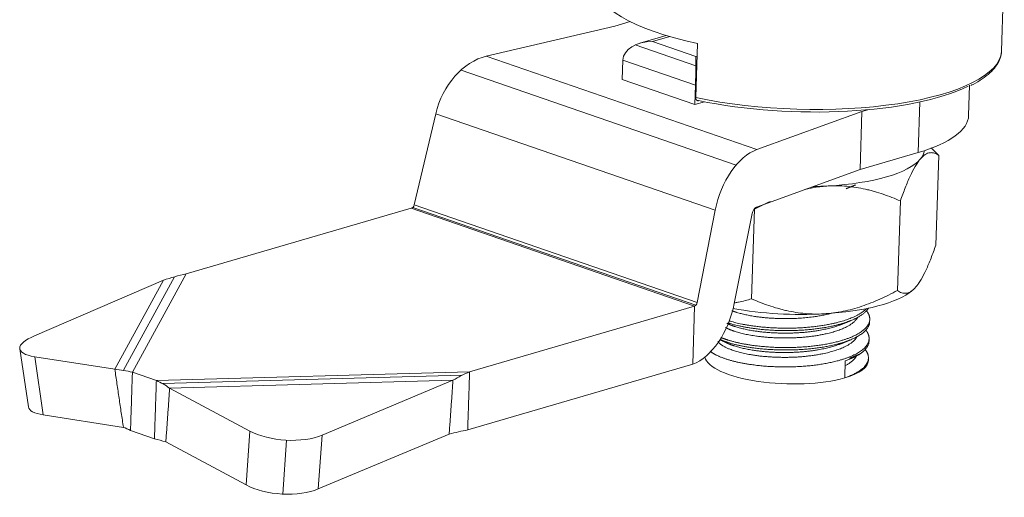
# Model space of a CAD drawing. Header units: millimetres. Extents: x 1418 to 1925, y 1452 to 1840.
# Tile 14 of 18: x 1646 to 1694, y 1727 to 1750. Entities that reach past the tile are written whole.
import ezdxf

# ---------------------------------------------------------------- set-up
doc = ezdxf.new("R2010")
doc.units = ezdxf.units.MM
doc.layers.add('1', color=7, linetype='Continuous', true_color=0xffffff)

msp = doc.modelspace()

# ---------------------------------------------------------------- linework, layer by layer
at = {"layer": '1', "color": 7, "linetype": 'Continuous', "lineweight": 18}
for p, q in [((1693.637, 1748.898), (1693.773, 1753.015)), ((1675.491, 1750.322), (1674.745, 1750.104)), ((1668.464, 1748.634), (1674.745, 1750.104)), ((1677.253, 1749.646), (1675.96, 1749.268)), ((1678.784, 1749.258), (1678.696, 1746.605)), ((1675.102, 1747.49), (1675.133, 1748.437)), ((1675.102, 1747.49), (1678.652, 1746.263)), ((1678.652, 1746.263), (1678.684, 1747.21)), ((1692.031, 1745.726), (1692.08, 1747.208)), ((1679.124, 1746.4), (1678.652, 1746.263)), ((1686.817, 1745.93), (1681.682, 1744.064)), ((1686.723, 1743.088), (1686.817, 1745.93)), ((1686.817, 1745.93), (1687.102, 1746.014)), ((1664.939, 1741.36), (1665.994, 1745.815)), ((1686.723, 1743.088), (1689.571, 1743.921)), ((1690.428, 1739.396), (1690.573, 1743.773)), ((1681.66, 1741.249), (1686.723, 1743.088)), ((1688.551, 1737.174), (1688.696, 1741.55)), ((1653.8, 1737.982), (1664.795, 1741.195)), ((1679.649, 1741.094), (1678.761, 1736.581)), ((1681.425, 1736.765), (1681.57, 1741.142)), ((1680.581, 1736.536), (1681.447, 1740.937)), ((1646.386, 1734.959), (1652.689, 1737.674)), ((1689.273, 1737.165), (1689.31, 1737.196)), ((1667.648, 1733.195), (1678.643, 1736.408)), ((1678.549, 1733.566), (1678.643, 1736.408)), ((1687.194, 1735.642), (1687.198, 1735.76)), ((1687.163, 1734.694), (1687.167, 1734.813)), ((1645.669, 1734.319), (1646.089, 1731.477)), ((1646.397, 1733.933), (1650.311, 1733.322)), ((1687.131, 1733.749), (1687.135, 1733.865)), ((1667.553, 1730.353), (1678.549, 1733.566)), ((1685.974, 1732.9), (1686.002, 1733.729)), ((1687.131, 1733.749), (1687.131, 1733.749)), ((1651.172, 1733.17), (1652.342, 1732.766)), ((1660.44, 1730.1), (1666.835, 1732.783)), ((1652.991, 1732.395), (1656.912, 1730.298)), ((1646.817, 1731.091), (1650.732, 1730.479)), ((1651.078, 1730.328), (1652.248, 1729.924)), ((1660.255, 1727.467), (1666.649, 1730.151)), ((1652.805, 1729.763), (1656.726, 1727.665))]:
    msp.add_line(p, q, dxfattribs=at)
at = {"layer": '1', "color": 7, "linetype": 'Continuous', "lineweight": 13}
for p, q in [((1677.43, 1749.594), (1676.578, 1749.345)), ((1676.578, 1749.345), (1678.708, 1748.608)), ((1678.706, 1748.16), (1675.739, 1749.186)), ((1681.682, 1744.064), (1668.464, 1748.634)), ((1678.684, 1747.21), (1675.133, 1748.437)), ((1678.708, 1748.608), (1678.763, 1748.624)), ((1667.23, 1747.954), (1680.67, 1743.307)), ((1678.706, 1748.155), (1678.748, 1748.167)), ((1678.717, 1747.22), (1678.684, 1747.21)), ((1689.571, 1743.921), (1689.653, 1746.395)), ((1679.649, 1741.094), (1665.994, 1745.815)), ((1664.795, 1741.195), (1678.643, 1736.408)), ((1678.702, 1736.452), (1664.867, 1741.235)), ((1678.761, 1736.581), (1664.939, 1741.36)), ((1653.229, 1737.844), (1650.73, 1733.268)), ((1651.172, 1733.17), (1653.8, 1737.982)), ((1650.311, 1733.322), (1652.689, 1737.674)), ((1646.817, 1731.091), (1646.397, 1733.933)), ((1652.342, 1732.766), (1667.648, 1733.195)), ((1667.283, 1733.029), (1652.635, 1732.618)), ((1652.991, 1732.395), (1666.835, 1732.783)), ((1656.726, 1727.665), (1656.912, 1730.298)), ((1660.255, 1727.467), (1660.44, 1730.1)), ((1658.705, 1729.849), (1658.519, 1727.216))]:
    msp.add_line(p, q, dxfattribs=at)
at = {"layer": '1', "color": 7, "linetype": 'Continuous', "lineweight": 18}
for centre, major_axis, ratio, start_param, end_param in [((1683.73, 1751.881), (9.995, -0.331), 0.318653, 3.141607, 4.205328), ((1676.547, 1748.397), (1.414, -0.034), 0.670296, 1.564856, 3.135652), ((1683.642, 1749.229), (-9.995, 0.331), 0.318653, 3.129304, 3.141601), ((1668.363, 1745.602), (1.247, 2.951), 0.726019, 0.486699, 1.799624), ((1678.677, 1747.661), (0.025, 1.049), 0.018636, 4.268473, 5.83927), ((1683.636, 1749.039), (9.795, -0.325), 0.318653, 4.210827, 5.746376), ((1683.535, 1746.008), (-8.495, 0.281), 0.318653, 2.371509, 3.141641), ((1681.581, 1741.033), (0.898, 3.074), 0.591329, 0.409148, 1.722073), ((1683.479, 1744.302), (-6.396, 0.212), 0.318653, 2.895108, 3.103337), ((1683.479, 1744.302), (-6.396, 0.212), 0.318653, 1.847911, 2.895108), ((1683.479, 1744.302), (-6.396, 0.212), 0.318653, 1.731148, 1.847911), ((1664.801, 1741.372), (0.073, 0.172), 0.726019, 3.628292, 4.941216), ((1681.65, 1740.93), (0.094, 0.323), 0.591329, 0.409148, 1.722073), ((1683.272, 1738.05), (-6.396, 0.212), 0.318653, 1.847911, 2.798733), ((1678.649, 1736.598), (0.898, 3.074), 0.591329, 3.55074, 4.863665), ((1678.649, 1736.585), (0.052, 0.179), 0.591329, 3.55074, 4.863665), ((1683.272, 1738.05), (-6.396, 0.212), 0.318653, 1.137813, 1.847911), ((1648.142, 1734.685), (-2.473, -0.366), 0.287716, 5.458383, 7.029179), ((1683.134, 1733.882), (3.998, -0.132), 0.318653, 3.220132, 5.513102), ((1683.134, 1733.882), (3.998, -0.132), 0.318653, 5.513102, 6.283185), ((1648.562, 1731.842), (-2.473, -0.366), 0.287716, 6.283174, 7.029179), ((1658.682, 1731.041), (-2.494, 0.176), 0.475451, 0.815616, 2.386413), ((1658.496, 1728.408), (-2.494, 0.176), 0.475451, 0.815616, 2.386413)]:
    msp.add_ellipse(centre, major_axis=major_axis, ratio=ratio, start_param=start_param, end_param=end_param, dxfattribs=at)
at = {"layer": '1', "color": 7, "linetype": 'Continuous', "lineweight": 13}
for centre, start_param, end_param in [((1683.642, 1749.229), 1.063735, 3.129304), ((1683.636, 1749.039), 3.171865, 3.178077)]:
    msp.add_ellipse(centre, major_axis=(-9.995, 0.331), ratio=0.318653, start_param=start_param, end_param=end_param, dxfattribs=at)
at = {"layer": '1', "color": 7, "linetype": 'Continuous', "lineweight": 18}
for points, knots in [([(1692.136, 1747.2), (1692.174, 1747.217), (1692.387, 1747.317), (1692.707, 1747.52), (1693.081, 1747.809), (1693.365, 1748.121), (1693.548, 1748.45), (1693.632, 1748.699), (1693.629, 1748.833), (1693.628, 1748.852)], [0, 0, 0, 0, 0.039213, 0.227251, 0.416016, 0.604728, 0.790748, 0.970535, 1, 1, 1, 1]), ([(1678.836, 1746.459), (1678.831, 1746.457), (1678.827, 1746.456), (1678.817, 1746.455), (1678.813, 1746.454), (1678.799, 1746.454), (1678.79, 1746.454), (1678.773, 1746.459), (1678.765, 1746.462), (1678.749, 1746.471), (1678.742, 1746.476), (1678.732, 1746.486), (1678.729, 1746.49), (1678.723, 1746.498), (1678.721, 1746.502), (1678.713, 1746.515), (1678.709, 1746.525), (1678.702, 1746.546), (1678.7, 1746.557), (1678.697, 1746.581), (1678.696, 1746.593), (1678.696, 1746.605)], [0, 0, 0, 0, 0.0625, 0.0625, 0.125, 0.125, 0.25, 0.25, 0.375, 0.375, 0.5, 0.5, 0.5625, 0.5625, 0.625, 0.625, 0.75, 0.75, 0.875, 0.875, 1, 1, 1, 1]), ([(1688.696, 1741.55), (1688.774, 1741.775), (1688.852, 1741.99), (1689.011, 1742.395), (1689.091, 1742.586), (1689.252, 1742.937), (1689.334, 1743.097), (1689.458, 1743.309), (1689.499, 1743.375), (1689.552, 1743.451), (1689.562, 1743.465), (1689.583, 1743.494), (1689.614, 1743.536), (1689.645, 1743.575), (1689.666, 1743.6)], [0, 0, 0, 0, 0.25, 0.25, 0.5, 0.5, 0.75, 0.75, 0.875, 0.875, 0.90625, 0.90625, 0.9375, 1, 1, 1, 1]), ([(1689.666, 1743.6), (1689.747, 1743.696), (1689.827, 1743.769), (1689.985, 1743.871), (1690.063, 1743.9), (1690.158, 1743.912), (1690.177, 1743.913), (1690.215, 1743.913), (1690.233, 1743.912), (1690.289, 1743.906), (1690.326, 1743.898), (1690.434, 1743.862), (1690.504, 1743.823), (1690.573, 1743.773)], [0, 0, 0, 0, 0.25, 0.25, 0.5, 0.5, 0.5625, 0.5625, 0.625, 0.625, 0.75, 0.75, 1, 1, 1, 1]), ([(1684.033, 1742.119), (1684.097, 1742.134), (1684.161, 1742.148), (1684.38, 1742.192), (1684.536, 1742.219), (1684.733, 1742.245), (1684.772, 1742.249), (1684.851, 1742.258), (1684.969, 1742.271), (1685.086, 1742.279), (1685.164, 1742.284)], [0, 0, 0, 0, 0.172314, 0.172314, 0.586157, 0.586157, 0.689618, 0.689618, 0.793078, 1, 1, 1, 1]), ([(1685.164, 1742.284), (1685.474, 1742.302), (1685.78, 1742.296), (1686.387, 1742.243), (1686.687, 1742.195), (1687.059, 1742.111), (1687.133, 1742.094), (1687.28, 1742.056), (1687.353, 1742.036), (1687.572, 1741.974), (1687.715, 1741.928), (1688.142, 1741.782), (1688.421, 1741.671), (1688.696, 1741.55)], [0, 0, 0, 0, 0.25, 0.25, 0.5, 0.5, 0.5625, 0.5625, 0.625, 0.625, 0.75, 0.75, 1, 1, 1, 1]), ([(1690.428, 1739.396), (1690.35, 1739.172), (1690.272, 1738.957), (1690.113, 1738.551), (1690.033, 1738.361), (1689.872, 1738.01), (1689.79, 1737.85), (1689.666, 1737.638), (1689.625, 1737.572), (1689.572, 1737.496), (1689.562, 1737.481), (1689.541, 1737.452), (1689.51, 1737.41), (1689.479, 1737.371), (1689.458, 1737.347)], [0, 0, 0, 0, 0.25, 0.25, 0.5, 0.5, 0.75, 0.75, 0.875, 0.875, 0.90625, 0.90625, 0.9375, 1, 1, 1, 1]), ([(1689.458, 1737.347), (1689.377, 1737.25), (1689.297, 1737.178), (1689.139, 1737.076), (1689.061, 1737.047), (1688.966, 1737.035), (1688.947, 1737.034), (1688.909, 1737.033), (1688.891, 1737.034), (1688.835, 1737.04), (1688.798, 1737.049), (1688.69, 1737.085), (1688.62, 1737.124), (1688.551, 1737.174)], [0, 0, 0, 0, 0.25, 0.25, 0.5, 0.5, 0.5625, 0.5625, 0.625, 0.625, 0.75, 0.75, 1, 1, 1, 1]), ([(1681.425, 1736.765), (1681.217, 1736.7), (1681.005, 1736.645), (1680.735, 1736.594), (1680.68, 1736.585), (1680.608, 1736.574), (1680.591, 1736.571), (1680.573, 1736.569)], [0, 0, 0, 0, 0.752587, 0.752587, 0.940734, 0.940734, 1, 1, 1, 1]), ([(1684.957, 1736.031), (1684.647, 1736.014), (1684.34, 1736.019), (1683.734, 1736.073), (1683.433, 1736.121), (1683.061, 1736.204), (1682.987, 1736.222), (1682.84, 1736.259), (1682.767, 1736.279), (1682.549, 1736.342), (1682.405, 1736.387), (1681.978, 1736.533), (1681.699, 1736.644), (1681.425, 1736.765)], [0, 0, 0, 0, 0.25, 0.25, 0.5, 0.5, 0.5625, 0.5625, 0.625, 0.625, 0.75, 0.75, 1, 1, 1, 1]), ([(1688.551, 1737.174), (1688.267, 1737.02), (1687.98, 1736.877), (1687.399, 1736.618), (1687.105, 1736.501), (1686.508, 1736.301), (1686.204, 1736.217), (1685.741, 1736.123), (1685.585, 1736.097), (1685.388, 1736.071), (1685.349, 1736.066), (1685.27, 1736.057), (1685.152, 1736.045), (1685.035, 1736.036), (1684.957, 1736.031)], [0, 0, 0, 0, 0.25, 0.25, 0.5, 0.5, 0.75, 0.75, 0.875, 0.875, 0.90625, 0.90625, 0.9375, 1, 1, 1, 1])]:
    msp.add_open_spline(points, degree=3, knots=knots, dxfattribs=at)
for points, degree in [([(1690.573, 1743.773), (1690.447, 1743.904), (1690.319, 1744.031), (1690.189, 1744.155)], 3), ([(1686.051, 1742.152), (1686.273, 1742.243), (1686.498, 1742.334)], 2), ([(1681.57, 1741.142), (1681.826, 1741.28), (1682.084, 1741.41), (1682.345, 1741.529)], 3), ([(1653.8, 1737.982), (1653.429, 1737.906), (1653.057, 1737.803), (1652.689, 1737.674)], 3), ([(1685.837, 1735.523), (1686.059, 1735.614), (1686.284, 1735.705)], 2), ([(1679.884, 1734.767), (1680.041, 1734.691), (1680.201, 1734.613)], 2), ([(1685.791, 1734.57), (1686.013, 1734.66), (1686.237, 1734.752)], 2), ([(1686.211, 1733.854), (1686.459, 1733.957), (1686.707, 1734.06)], 2), ([(1650.311, 1733.322), (1650.732, 1730.479)], 1), ([(1650.311, 1733.322), (1650.596, 1733.298), (1650.885, 1733.247), (1651.172, 1733.17)], 3), ([(1651.172, 1733.17), (1651.078, 1730.328)], 1), ([(1666.835, 1732.783), (1667.107, 1732.946), (1667.378, 1733.084), (1667.648, 1733.195)], 3), ([(1667.553, 1730.353), (1667.648, 1733.195)], 1), ([(1652.342, 1732.766), (1652.248, 1729.924)], 1), ([(1652.342, 1732.766), (1652.56, 1732.668), (1652.776, 1732.544), (1652.991, 1732.395)], 3), ([(1666.649, 1730.151), (1666.835, 1732.783)], 1), ([(1652.991, 1732.395), (1652.805, 1729.763)], 1), ([(1650.732, 1730.479), (1650.846, 1730.441), (1650.962, 1730.391), (1651.078, 1730.328)], 3), ([(1666.649, 1730.151), (1666.951, 1730.23), (1667.253, 1730.297), (1667.553, 1730.353)], 3), ([(1652.248, 1729.924), (1652.434, 1729.882), (1652.62, 1729.828), (1652.805, 1729.763)], 3)]:
    msp.add_open_spline(points, degree=degree, dxfattribs=at)
for points, weights, knots in [([(1680.262, 1735.589), (1680.331, 1735.567), (1680.402, 1735.546), (1681.581, 1735.199), (1683.239, 1735.211), (1684.897, 1735.223), (1686.064, 1735.623), (1686.904, 1735.911), (1687.144, 1736.321)], [0.990648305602, 0.994995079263, 1, 0.923879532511, 1, 0.923879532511, 1, 0.944041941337, 0.970356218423], [0, 0, 0, 0.023475, 0.023475, 0.380506, 0.380506, 0.737537, 0.737537, 1, 1, 1]), ([(1680.324, 1735.69), (1680.364, 1735.677), (1680.406, 1735.665), (1681.585, 1735.317), (1683.243, 1735.329), (1684.901, 1735.342), (1686.068, 1735.742), (1686.75, 1735.975), (1687.042, 1736.298)], [0.994364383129, 0.997069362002, 1, 0.923879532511, 1, 0.923879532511, 1, 0.954108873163, 0.96355097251], [0, 0, 0, 0.014576, 0.014576, 0.393166, 0.393166, 0.771757, 0.771757, 1, 1, 1]), ([(1679.93, 1734.872), (1680.13, 1734.789), (1680.375, 1734.717), (1681.554, 1734.37), (1683.211, 1734.382), (1684.869, 1734.395), (1686.037, 1734.794), (1687.204, 1735.194), (1687.198, 1735.782), (1687.196, 1735.982), (1687.039, 1736.18)], [0.973779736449, 0.983167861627, 1, 0.923879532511, 1, 0.923879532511, 1, 0.923879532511, 1, 0.972748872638, 0.965009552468], [0, 0, 0, 0.061782, 0.061782, 0.34118, 0.34118, 0.620578, 0.620578, 0.899976, 0.899976, 1, 1, 1]), ([(1680.149, 1735.361), (1680.395, 1735.231), (1680.766, 1735.124), (1681.785, 1734.832), (1683.219, 1734.851), (1684.653, 1734.87), (1685.662, 1735.223), (1686.423, 1735.49), (1686.613, 1735.87)], [0.964059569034, 0.970921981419, 1, 0.923879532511, 1, 0.923879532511, 1, 0.941529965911, 0.972884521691], [0, 0, 0, 0.121265, 0.121265, 0.438713, 0.438713, 0.75616, 0.75616, 1, 1, 1]), ([(1680.462, 1736.182), (1680.616, 1736.124), (1680.797, 1736.072), (1681.816, 1735.779), (1683.25, 1735.798), (1684.416, 1735.813), (1685.341, 1736.062)], [0.976593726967, 0.985556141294, 1, 0.923879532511, 1, 0.937229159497, 0.977983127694], [0, 0, 0, 0.094198, 0.094198, 0.59063, 0.59063, 1, 1, 1]), ([(1679.87, 1734.777), (1680.091, 1734.681), (1680.371, 1734.599), (1681.55, 1734.251), (1683.208, 1734.264), (1684.866, 1734.276), (1686.033, 1734.676), (1687.175, 1735.067), (1687.194, 1735.642)], [0.971265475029, 0.980779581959, 1, 0.923879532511, 1, 0.923879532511, 1, 0.925392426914, 0.997034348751], [0, 0, 0, 0.07811, 0.07811, 0.387456, 0.387456, 0.696802, 0.696802, 1, 1, 1]), ([(1680.221, 1735.565), (1680.451, 1735.454), (1680.773, 1735.361), (1681.793, 1735.069), (1683.227, 1735.088), (1684.66, 1735.106), (1685.67, 1735.46), (1685.759, 1735.491), (1685.841, 1735.525)], [0.966141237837, 0.974585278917, 1, 0.923879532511, 1, 0.923879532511, 1, 0.992816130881, 0.986988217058], [0, 0, 0, 0.137496, 0.137496, 0.549315, 0.549315, 0.961135, 0.961135, 1, 1, 1]), ([(1679.398, 1734.201), (1679.706, 1733.958), (1680.344, 1733.77), (1681.522, 1733.422), (1683.18, 1733.435), (1684.838, 1733.447), (1686.005, 1733.847), (1687.173, 1734.247), (1687.167, 1734.834), (1687.165, 1735.029), (1687.016, 1735.222)], [0.962497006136, 0.95733447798, 1, 0.923879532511, 1, 0.923879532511, 1, 0.923879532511, 1, 0.973462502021, 0.965428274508], [0, 0, 0, 0.143382, 0.143382, 0.399194, 0.399194, 0.655006, 0.655006, 0.910818, 0.910818, 1, 1, 1]), ([(1679.781, 1734.673), (1679.996, 1734.389), (1680.734, 1734.177), (1681.753, 1733.885), (1683.187, 1733.903), (1684.621, 1733.922), (1685.631, 1734.276), (1686.35, 1734.528), (1686.561, 1734.885)], [0.970654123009, 0.94372794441, 1, 0.923879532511, 1, 0.923879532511, 1, 0.944546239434, 0.969888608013], [0, 0, 0, 0.213179, 0.213179, 0.50155, 0.50155, 0.789921, 0.789921, 1, 1, 1]), ([(1680.202, 1734.612), (1680.428, 1734.504), (1680.742, 1734.414), (1681.761, 1734.121), (1683.195, 1734.14), (1684.629, 1734.159), (1685.639, 1734.513), (1685.719, 1734.541), (1685.793, 1734.571)], [0.966582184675, 0.975232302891, 1, 0.923879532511, 1, 0.923879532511, 1, 0.993529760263, 0.988159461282], [0, 0, 0, 0.134989, 0.134989, 0.549863, 0.549863, 0.964736, 0.964736, 1, 1, 1]), ([(1685.974, 1732.9), (1687.141, 1733.299), (1687.136, 1733.887), (1687.133, 1734.095), (1686.963, 1734.302)], [1, 0.923879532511, 1, 0.971664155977, 0.964424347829], [0, 0, 0, 0.72873, 0.72873, 1, 1, 1])]:
    msp.add_rational_spline(points, weights, degree=2, knots=knots, dxfattribs=at)
for points, weights in [([(1686.002, 1733.729), (1687.146, 1734.12), (1687.163, 1734.696)], [1, 0.925268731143, 0.997272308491]), ([(1686.016, 1733.506), (1686.43, 1733.723), (1686.555, 1733.985)], [0.971858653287, 0.951127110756, 0.973726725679])]:
    msp.add_rational_spline(points, weights, degree=2, dxfattribs=at)

doc.saveas('drawing.dxf')
